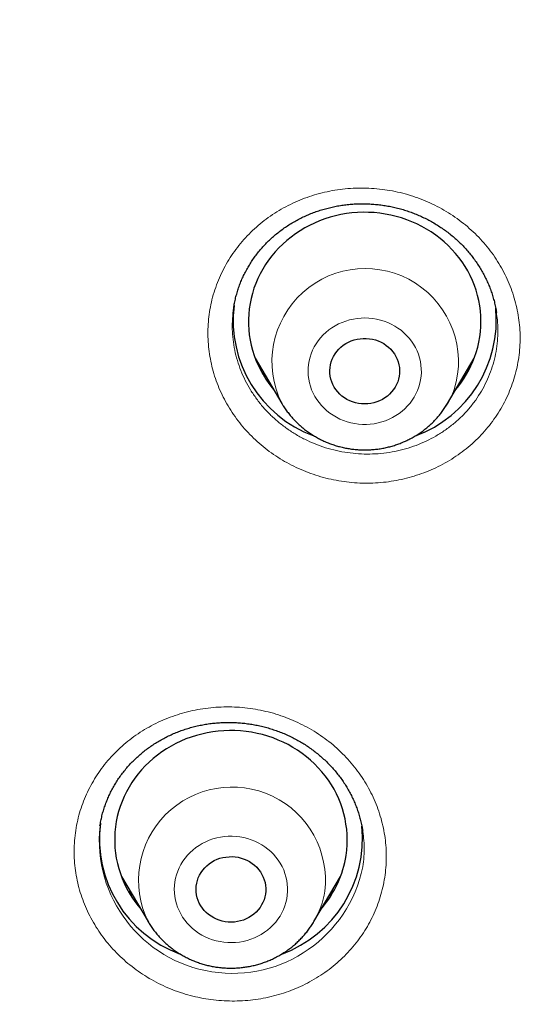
# Model space of a CAD drawing. Header units: millimetres. Extents: x 8 to 436, y 12 to 763.
# Tile 190 of 256: x 191 to 198, y 712 to 725. Entities that reach past the tile are written whole.
import ezdxf

# ---------------------------------------------------------------- set-up
doc = ezdxf.new("R2010")
doc.units = ezdxf.units.MM

msp = doc.modelspace()

# ---------------------------------------------------------------- linework, layer by layer
at = {"color": 7, "linetype": 'Continuous', "lineweight": 30}
for p, q in [((194.204, 720.728), (194.548, 720.145)), ((196.687, 720.145), (197.031, 720.728)), ((192.478, 714.044), (192.822, 713.461)), ((194.962, 713.461), (195.305, 714.044)), ((192.823, 713.459), (192.822, 713.461))]:
    msp.add_line(p, q, dxfattribs=at)
at = {"color": 252, "linetype": 'Continuous', "lineweight": 0}
for p, q in [((196.928, 720.517), (196.878, 720.469)), ((195.203, 713.834), (195.154, 713.787))]:
    msp.add_line(p, q, dxfattribs=at)
at = {"color": 7, "linetype": 'Continuous', "lineweight": 30, "flags": 128}
for points in [[(197.035, 720.739), (197.057, 720.803), (197.075, 720.868), (197.091, 720.934), (197.103, 721.001), (197.111, 721.068), (197.116, 721.136), (197.117, 721.203), (197.116, 721.271), (197.11, 721.338), (197.101, 721.405), (197.089, 721.472), (197.074, 721.538), (197.055, 721.603), (197.032, 721.667), (197.007, 721.731), (196.978, 721.793), (196.946, 721.853), (196.912, 721.912), (196.874, 721.97), (196.833, 722.026), (196.789, 722.079), (196.743, 722.131), (196.694, 722.181), (196.643, 722.228), (196.589, 722.273), (196.534, 722.316), (196.476, 722.356), (196.416, 722.393), (196.354, 722.428), (196.29, 722.459), (196.225, 722.488), (196.159, 722.514), (196.091, 722.537), (196.022, 722.557), (195.953, 722.574), (195.882, 722.587), (195.811, 722.597), (195.739, 722.605), (195.668, 722.608), (195.596, 722.609), (195.524, 722.606), (195.452, 722.601), (195.381, 722.592), (195.31, 722.579), (195.24, 722.564), (195.171, 722.545), (195.103, 722.524), (195.036, 722.499), (194.97, 722.471), (194.906, 722.441), (194.844, 722.407), (194.783, 722.371), (194.724, 722.332), (194.667, 722.29), (194.613, 722.246), (194.56, 722.2), (194.511, 722.151), (194.463, 722.1), (194.419, 722.047), (194.377, 721.992), (194.338, 721.935), (194.302, 721.877), (194.269, 721.817), (194.239, 721.755), (194.212, 721.692), (194.189, 721.629), (194.168, 721.564), (194.151, 721.498), (194.138, 721.432), (194.128, 721.365), (194.121, 721.297), (194.118, 721.23), (194.118, 721.162), (194.122, 721.095), (194.129, 721.027), (194.139, 720.961), (194.153, 720.894), (194.17, 720.829), (194.191, 720.764), (194.215, 720.7), (194.242, 720.637), (194.272, 720.576), (194.306, 720.516), (194.342, 720.458), (194.381, 720.401), (194.423, 720.347), (194.442, 720.324)], [(196.043, 720.422), (196.028, 720.387), (196.01, 720.354), (195.989, 720.322), (195.965, 720.292), (195.939, 720.264), (195.91, 720.238), (195.878, 720.215), (195.845, 720.195), (195.81, 720.178), (195.773, 720.163), (195.735, 720.152), (195.696, 720.144), (195.657, 720.139), (195.617, 720.137), (195.577, 720.139), (195.538, 720.144), (195.499, 720.152), (195.461, 720.164), (195.424, 720.178), (195.389, 720.196), (195.356, 720.216), (195.324, 720.239), (195.295, 720.265), (195.269, 720.293), (195.245, 720.323), (195.224, 720.355), (195.206, 720.388), (195.192, 720.423), (195.181, 720.459), (195.173, 720.495), (195.168, 720.533), (195.168, 720.57), (195.17, 720.607), (195.176, 720.644), (195.186, 720.681), (195.199, 720.716), (195.215, 720.75), (195.235, 720.783), (195.257, 720.814), (195.283, 720.843), (195.31, 720.869), (195.341, 720.894), (195.373, 720.915), (195.408, 720.934), (195.444, 720.95), (195.481, 720.963), (195.519, 720.973), (195.559, 720.979), (195.598, 720.983), (195.638, 720.982), (195.678, 720.979), (195.717, 720.973), (195.755, 720.963), (195.793, 720.95), (195.828, 720.934), (195.863, 720.915), (195.895, 720.893), (195.925, 720.868), (195.953, 720.842), (195.978, 720.813), (196.001, 720.782), (196.02, 720.749), (196.036, 720.715), (196.049, 720.679), (196.059, 720.643), (196.065, 720.606), (196.067, 720.569), (196.066, 720.531), (196.062, 720.494), (196.054, 720.458), (196.043, 720.422)], [(195.377, 714.315), (195.385, 714.382), (195.39, 714.45), (195.392, 714.517), (195.39, 714.585), (195.385, 714.652), (195.376, 714.719), (195.364, 714.786), (195.349, 714.852), (195.33, 714.917), (195.308, 714.981), (195.282, 715.045), (195.254, 715.107), (195.222, 715.167), (195.187, 715.227), (195.149, 715.284), (195.109, 715.34), (195.065, 715.394), (195.019, 715.446), (194.97, 715.495), (194.919, 715.543), (194.865, 715.588), (194.81, 715.631), (194.752, 715.671), (194.692, 715.708), (194.63, 715.743), (194.567, 715.775), (194.502, 715.803), (194.435, 715.829), (194.368, 715.852), (194.299, 715.872), (194.229, 715.889), (194.159, 715.903), (194.088, 715.913), (194.016, 715.92), (193.944, 715.924), (193.872, 715.925), (193.8, 715.923), (193.729, 715.917), (193.657, 715.908), (193.587, 715.896), (193.517, 715.88), (193.447, 715.862), (193.379, 715.84), (193.312, 715.816), (193.247, 715.788), (193.182, 715.757), (193.12, 715.724), (193.059, 715.688), (193, 715.649), (192.943, 715.608), (192.889, 715.564), (192.836, 715.517), (192.787, 715.468), (192.739, 715.418), (192.695, 715.365), (192.653, 715.31), (192.613, 715.253), (192.577, 715.194), (192.544, 715.134), (192.514, 715.073), (192.487, 715.01), (192.464, 714.946), (192.443, 714.882), (192.426, 714.816), (192.413, 714.75), (192.402, 714.683), (192.396, 714.615), (192.392, 714.548), (192.392, 714.48), (192.396, 714.413), (192.403, 714.345), (192.413, 714.279), (192.427, 714.212), (192.444, 714.147), (192.465, 714.082), (192.488, 714.018), (192.515, 713.955), (192.546, 713.894), (192.579, 713.834), (192.615, 713.776), (192.654, 713.719), (192.696, 713.664), (192.716, 713.64)], [(194.337, 713.816), (194.33, 713.779), (194.319, 713.743), (194.305, 713.708), (194.287, 713.675), (194.267, 713.642), (194.244, 713.612), (194.217, 713.584), (194.189, 713.558), (194.158, 713.535), (194.124, 713.514), (194.089, 713.496), (194.053, 713.481), (194.015, 713.469), (193.976, 713.461), (193.937, 713.455), (193.897, 713.453), (193.858, 713.454), (193.818, 713.459), (193.779, 713.467), (193.741, 713.478), (193.704, 713.492), (193.669, 713.509), (193.635, 713.529), (193.603, 713.552), (193.574, 713.577), (193.547, 713.604), (193.523, 713.634), (193.502, 713.666), (193.483, 713.699), (193.468, 713.733), (193.456, 713.769), (193.448, 713.806), (193.443, 713.843), (193.442, 713.88), (193.444, 713.918), (193.45, 713.955), (193.459, 713.991), (193.471, 714.027), (193.487, 714.061), (193.506, 714.094), (193.528, 714.125), (193.553, 714.154), (193.58, 714.181), (193.61, 714.206), (193.643, 714.228), (193.677, 714.247), (193.712, 714.264), (193.75, 714.277), (193.788, 714.287), (193.827, 714.294), (193.867, 714.298), (193.906, 714.299), (193.946, 714.296), (193.985, 714.29), (194.024, 714.28), (194.061, 714.268), (194.098, 714.252), (194.132, 714.234), (194.165, 714.212), (194.195, 714.188), (194.224, 714.162), (194.249, 714.133), (194.272, 714.103), (194.292, 714.07), (194.308, 714.036), (194.322, 714.001), (194.332, 713.965), (194.338, 713.928), (194.342, 713.89), (194.341, 713.853), (194.337, 713.816)]]:
    msp.add_lwpolyline(points, dxfattribs=at)
at = {"color": 252, "linetype": 'Continuous', "lineweight": 0, "flags": 128}
for points in [[(194.927, 720.785), (194.912, 720.739), (194.901, 720.693), (194.893, 720.646), (194.888, 720.599), (194.887, 720.552), (194.889, 720.504), (194.895, 720.457), (194.904, 720.411), (194.917, 720.365), (194.933, 720.32), (194.952, 720.276), (194.975, 720.234), (195, 720.193), (195.029, 720.154), (195.06, 720.117), (195.094, 720.081), (195.13, 720.049), (195.169, 720.018), (195.21, 719.991), (195.253, 719.965), (195.297, 719.943), (195.343, 719.924), (195.391, 719.908), (195.439, 719.894), (195.488, 719.884), (195.538, 719.878), (195.588, 719.874), (195.639, 719.874), (195.689, 719.877), (195.739, 719.883), (195.789, 719.893), (195.837, 719.905), (195.885, 719.921), (195.931, 719.94), (195.976, 719.962), (196.019, 719.987), (196.06, 720.014), (196.099, 720.044), (196.136, 720.076), (196.17, 720.111), (196.202, 720.148), (196.231, 720.187), (196.256, 720.227), (196.279, 720.27), (196.299, 720.313), (196.316, 720.358), (196.329, 720.404), (196.339, 720.45), (196.345, 720.497), (196.348, 720.545), (196.347, 720.592), (196.343, 720.639), (196.336, 720.686), (196.325, 720.732), (196.31, 720.778), (196.293, 720.822), (196.272, 720.865), (196.248, 720.907), (196.221, 720.947), (196.191, 720.985), (196.158, 721.021), (196.123, 721.055), (196.086, 721.087), (196.046, 721.116), (196.004, 721.142), (195.96, 721.166), (195.915, 721.187), (195.868, 721.205), (195.82, 721.219), (195.771, 721.231), (195.722, 721.239), (195.672, 721.245), (195.621, 721.246), (195.571, 721.245), (195.521, 721.24), (195.471, 721.233), (195.422, 721.221), (195.374, 721.207), (195.327, 721.19), (195.281, 721.17), (195.237, 721.146), (195.195, 721.12), (195.155, 721.092), (195.117, 721.06), (195.082, 721.027), (195.049, 720.991), (195.018, 720.953), (194.991, 720.913), (194.967, 720.872), (194.945, 720.829), (194.927, 720.785)], [(193.169, 713.974), (193.163, 713.927), (193.161, 713.879), (193.163, 713.832), (193.168, 713.785), (193.176, 713.738), (193.188, 713.692), (193.203, 713.647), (193.222, 713.603), (193.244, 713.56), (193.268, 713.519), (193.296, 713.479), (193.327, 713.441), (193.36, 713.406), (193.396, 713.372), (193.434, 713.341), (193.474, 713.313), (193.516, 713.287), (193.561, 713.264), (193.606, 713.244), (193.653, 713.227), (193.702, 713.213), (193.751, 713.203), (193.8, 713.195), (193.851, 713.191), (193.901, 713.19), (193.951, 713.192), (194.001, 713.197), (194.051, 713.206), (194.1, 713.218), (194.148, 713.233), (194.194, 713.251), (194.239, 713.272), (194.283, 713.296), (194.325, 713.323), (194.364, 713.352), (194.401, 713.384), (194.436, 713.418), (194.469, 713.455), (194.498, 713.493), (194.525, 713.533), (194.548, 713.575), (194.569, 713.619), (194.586, 713.663), (194.6, 713.709), (194.611, 713.755), (194.618, 713.802), (194.622, 713.849), (194.622, 713.897), (194.619, 713.944), (194.612, 713.991), (194.602, 714.037), (194.588, 714.083), (194.572, 714.127), (194.551, 714.171), (194.528, 714.213), (194.502, 714.253), (194.473, 714.292), (194.441, 714.329), (194.406, 714.363), (194.369, 714.395), (194.33, 714.425), (194.289, 714.452), (194.245, 714.477), (194.201, 714.498), (194.154, 714.517), (194.106, 714.532), (194.058, 714.545), (194.008, 714.554), (193.958, 714.56), (193.908, 714.562), (193.857, 714.562), (193.807, 714.558), (193.757, 714.551), (193.708, 714.54), (193.66, 714.527), (193.613, 714.51), (193.567, 714.491), (193.522, 714.468), (193.48, 714.443), (193.439, 714.415), (193.401, 714.384), (193.365, 714.351), (193.331, 714.316), (193.3, 714.278), (193.272, 714.239), (193.247, 714.198), (193.225, 714.155), (193.206, 714.111), (193.19, 714.066), (193.178, 714.02), (193.169, 713.974)]]:
    msp.add_lwpolyline(points, dxfattribs=at)
at = {"color": 252, "linetype": 'Continuous', "lineweight": 0}
for centre, radius, start, end in [((195.624, 720.681), 1.203, 342.8168, 206.5197), ((195.723, 720.713), 1.119, 327.4405, 339.7491), ((193.905, 713.991), 1.206, 353.4431, 206.1227), ((193.91, 714.51), 1.717, 173.8582, 348.4612), ((194.011, 714.022), 1.104, 329.4233, 351.2167)]:
    msp.add_arc(centre, radius, start, end, dxfattribs=at)
at = {"color": 7, "linetype": 'Continuous', "lineweight": 30}
for centre, radius, start, end in [((195.508, 721.216), 1.588, 173.0203, 249.8034), ((195.726, 721.218), 1.589, 290.1516, 5.6413), ((195.733, 721.221), 1.388, 319.7653, 339.6808), ((193.782, 714.532), 1.587, 172.8516, 249.8353), ((194, 714.534), 1.589, 290.1435, 5.7028), ((194.026, 714.525), 1.367, 319.6214, 351.1447)]:
    msp.add_arc(centre, radius, start, end, dxfattribs=at)
for points, knots in [([(279.178, 720.721), (279.177, 720.73), (279.177, 720.747), (279.175, 720.78), (279.172, 720.818), (279.17, 720.863), (279.167, 720.91), (279.163, 720.972), (279.158, 721.052), (279.153, 721.136), (279.148, 721.212), (279.143, 721.277), (279.139, 721.339), (279.135, 721.395), (279.131, 721.444), (279.128, 721.486), (279.126, 721.52), (279.124, 721.549), (279.122, 721.574), (279.12, 721.598), (279.118, 721.626), (279.115, 721.663), (279.111, 721.712), (279.106, 721.774), (279.098, 721.869), (279.088, 721.995), (279.074, 722.154), (279.058, 722.319), (279.042, 722.492), (279.024, 722.672), (279, 722.903), (278.969, 723.181), (278.931, 723.498), (278.903, 723.727), (278.884, 723.869), (278.876, 723.927), (278.87, 723.977), (278.864, 724.02), (278.859, 724.054), (278.856, 724.081), (278.853, 724.102), (278.85, 724.12), (278.848, 724.141), (278.844, 724.167), (278.839, 724.204), (278.832, 724.252), (278.824, 724.31), (278.815, 724.373), (278.806, 724.437), (278.793, 724.524), (278.776, 724.636), (278.754, 724.782), (278.729, 724.942), (278.701, 725.117), (278.668, 725.321), (278.628, 725.556), (278.582, 725.821), (278.532, 726.097), (278.478, 726.382), (278.432, 726.612), (278.398, 726.785), (278.375, 726.896), (278.352, 727.01), (278.328, 727.122), (278.305, 727.229), (278.284, 727.326), (278.265, 727.413), (278.249, 727.489), (278.234, 727.556), (278.221, 727.615), (278.21, 727.662), (278.202, 727.698), (278.196, 727.726), (278.191, 727.748), (278.187, 727.765), (278.184, 727.78), (278.18, 727.794), (278.176, 727.814), (278.17, 727.84), (278.162, 727.873), (278.154, 727.91), (278.141, 727.964), (278.124, 728.037), (278.102, 728.131), (278.077, 728.237), (278.048, 728.355), (278.016, 728.489), (277.979, 728.639), (277.938, 728.8), (277.897, 728.96), (277.856, 729.116), (277.816, 729.27), (277.776, 729.42), (277.736, 729.567), (277.686, 729.746), (277.627, 729.956), (277.559, 730.193), (277.493, 730.42), (277.428, 730.637), (277.365, 730.843), (277.304, 731.039), (277.246, 731.224), (277.189, 731.401), (277.134, 731.571), (277.081, 731.733), (277.04, 731.855), (277.011, 731.941), (276.993, 731.995), (276.975, 732.047), (276.959, 732.096), (276.944, 732.14), (276.931, 732.177), (276.921, 732.207), (276.912, 732.232), (276.903, 732.257), (276.893, 732.288), (276.88, 732.325), (276.863, 732.373), (276.843, 732.431), (276.82, 732.495), (276.797, 732.562), (276.761, 732.662), (276.712, 732.798), (276.648, 732.973), (276.58, 733.158), (276.508, 733.352), (276.431, 733.555), (276.349, 733.767), (276.262, 733.99), (276.169, 734.223), (276.07, 734.466), (275.965, 734.721), (275.854, 734.985), (275.736, 735.261), (275.611, 735.547), (275.501, 735.792), (275.409, 735.996), (275.337, 736.152), (275.267, 736.305), (275.199, 736.449), (275.136, 736.583), (275.079, 736.703), (275.028, 736.809), (274.983, 736.901), (274.947, 736.976), (274.919, 737.034), (274.898, 737.077), (274.879, 737.115), (274.864, 737.147), (274.852, 737.17), (274.844, 737.187), (274.837, 737.2), (274.831, 737.213), (274.821, 737.232), (274.808, 737.258), (274.791, 737.293), (274.77, 737.335), (274.745, 737.385), (274.716, 737.444), (274.682, 737.511), (274.645, 737.584), (274.558, 737.756), (274.421, 738.022), (274.252, 738.344), (274.098, 738.63), (273.962, 738.88), (273.825, 739.128), (273.686, 739.375), (273.531, 739.647), (273.357, 739.946), (273.163, 740.274), (272.959, 740.612), (272.755, 740.943), (272.551, 741.268), (272.39, 741.519), (272.267, 741.709), (272.186, 741.832), (272.108, 741.95), (272.033, 742.064), (271.96, 742.173), (271.891, 742.276), (271.827, 742.37), (271.769, 742.457), (271.716, 742.534), (271.669, 742.603), (271.628, 742.662), (271.594, 742.712), (271.564, 742.755), (271.54, 742.789), (271.521, 742.816), (271.504, 742.842), (271.483, 742.871), (271.457, 742.908), (271.425, 742.954), (271.388, 743.007), (271.345, 743.068), (271.297, 743.137), (271.243, 743.213), (271.182, 743.298), (271.116, 743.391), (271.043, 743.492), (270.965, 743.6), (270.883, 743.711), (270.719, 743.935), (270.482, 744.253), (270.167, 744.664), (269.85, 745.07), (269.517, 745.485), (269.168, 745.91), (268.861, 746.275), (268.6, 746.578), (268.392, 746.818), (268.188, 747.049), (267.988, 747.271), (267.794, 747.485), (267.606, 747.691), (267.422, 747.888), (267.279, 748.04), (267.174, 748.151), (267.107, 748.221), (267.04, 748.291), (266.976, 748.358), (266.916, 748.42), (266.861, 748.476), (266.815, 748.525), (266.775, 748.565), (266.743, 748.598), (266.719, 748.623), (266.7, 748.642), (266.684, 748.659), (266.666, 748.677), (266.638, 748.705), (266.598, 748.746), (266.546, 748.798), (266.484, 748.861), (266.413, 748.933), (266.331, 749.015), (266.24, 749.105), (266.14, 749.204), (266.037, 749.305), (265.932, 749.407), (265.827, 749.509), (265.716, 749.617), (265.597, 749.73), (265.472, 749.849), (265.284, 750.027), (265.034, 750.259), (264.707, 750.557), (264.366, 750.863), (264.01, 751.175), (263.657, 751.478), (263.307, 751.772), (262.961, 752.057), (262.619, 752.334), (262.282, 752.602), (261.971, 752.844), (261.686, 753.062), (261.427, 753.258), (261.169, 753.45), (260.913, 753.638), (260.658, 753.822), (260.406, 754.002), (260.155, 754.179), (259.949, 754.321), (259.791, 754.43), (259.683, 754.504), (259.584, 754.571), (259.494, 754.632), (259.426, 754.678), (259.378, 754.71), (259.347, 754.73), (259.318, 754.75), (259.292, 754.767), (259.271, 754.781), (259.256, 754.791), (259.247, 754.797), (259.24, 754.802), (259.227, 754.81), (259.206, 754.824), (259.175, 754.845), (259.134, 754.872), (259.085, 754.904), (259.028, 754.942), (258.962, 754.985), (258.888, 755.034), (258.805, 755.088), (258.714, 755.147), (258.614, 755.211), (258.507, 755.28), (258.395, 755.351), (258.282, 755.423), (258.133, 755.516), (257.948, 755.632), (257.724, 755.769), (257.475, 755.921), (257.199, 756.086), (256.894, 756.266), (256.58, 756.448), (256.254, 756.634), (255.918, 756.821), (255.572, 757.011), (255.225, 757.198), (254.878, 757.381), (254.532, 757.56), (254.177, 757.74), (253.812, 757.921), (253.438, 758.103), (253.073, 758.276), (252.718, 758.441), (252.376, 758.597), (252.032, 758.75), (251.692, 758.899), (251.358, 759.042), (251.031, 759.179), (250.699, 759.315), (250.363, 759.45), (250.025, 759.583), (249.694, 759.711), (249.371, 759.832), (249.041, 759.954), (248.705, 760.075), (248.363, 760.195), (248.032, 760.308), (247.713, 760.416), (247.407, 760.516), (247.114, 760.61), (246.834, 760.698), (246.565, 760.781), (246.324, 760.854), (246.109, 760.917), (245.919, 760.973), (245.735, 761.026), (245.553, 761.077), (245.35, 761.134), (245.121, 761.197), (244.864, 761.266), (244.585, 761.34), (244.283, 761.417), (243.958, 761.499), (243.621, 761.58), (243.271, 761.663), (242.91, 761.745), (242.544, 761.825), (242.173, 761.903), (241.799, 761.98), (241.415, 762.055), (241.019, 762.129), (240.625, 762.2), (240.234, 762.266), (239.846, 762.33), (239.451, 762.391), (239.053, 762.449), (238.655, 762.504), (238.258, 762.556), (237.751, 762.618), (237.135, 762.686), (236.411, 762.756), (235.672, 762.816), (234.919, 762.866), (234.152, 762.905), (233.388, 762.933), (232.628, 762.948), (231.933, 762.951), (231.302, 762.946), (230.736, 762.935), (230.171, 762.917), (229.61, 762.894), (229.054, 762.864), (228.516, 762.829), (227.997, 762.79), (227.498, 762.747), (227.007, 762.7), (226.526, 762.649), (226.035, 762.592), (225.536, 762.53), (225.031, 762.461), (224.536, 762.389), (224.052, 762.314), (223.579, 762.235), (223.118, 762.154), (222.668, 762.071), (222.208, 761.981), (221.735, 761.885), (221.243, 761.779), (220.749, 761.668), (220.252, 761.55), (219.752, 761.427), (219.249, 761.297), (218.782, 761.171), (218.352, 761.051), (217.959, 760.938), (217.564, 760.82), (217.193, 760.707), (216.845, 760.597), (216.517, 760.491), (216.182, 760.381), (215.833, 760.263), (215.471, 760.137), (215.094, 760.003), (214.709, 759.862), (214.316, 759.715), (213.916, 759.56), (213.508, 759.399), (213.104, 759.235), (212.704, 759.068), (212.309, 758.899), (211.906, 758.723), (211.495, 758.539), (211.077, 758.346), (210.651, 758.146), (210.219, 757.936), (209.78, 757.719), (209.335, 757.492), (208.883, 757.256), (208.425, 757.01), (208.049, 756.803), (207.757, 756.64), (207.55, 756.522), (207.342, 756.403), (207.136, 756.283), (206.935, 756.165), (206.745, 756.053), (206.568, 755.946), (206.402, 755.846), (206.244, 755.75), (206.094, 755.657), (205.945, 755.565), (205.798, 755.473), (205.654, 755.382), (205.519, 755.296), (205.395, 755.217), (205.281, 755.144), (205.178, 755.077), (205.085, 755.016), (205.002, 754.962), (204.932, 754.916), (204.874, 754.878), (204.827, 754.846), (204.784, 754.818), (204.744, 754.791), (204.705, 754.765), (204.665, 754.739), (204.62, 754.708), (204.567, 754.673), (204.507, 754.633), (204.435, 754.584), (204.348, 754.525), (204.247, 754.456), (204.136, 754.38), (204.017, 754.298), (203.889, 754.209), (203.753, 754.114), (203.61, 754.013), (203.457, 753.904), (203.296, 753.788), (203.125, 753.665), (202.95, 753.537), (202.775, 753.408), (202.604, 753.28), (202.436, 753.154), (202.271, 753.029), (202.068, 752.874), (201.831, 752.69), (201.561, 752.478), (201.302, 752.27), (201.052, 752.068), (200.814, 751.872), (200.586, 751.682), (200.369, 751.499), (200.162, 751.322), (199.962, 751.149), (199.769, 750.981), (199.584, 750.818), (199.409, 750.661), (199.241, 750.509), (199.079, 750.362), (198.922, 750.218), (198.75, 750.058), (198.564, 749.883), (198.365, 749.694), (198.175, 749.512), (197.994, 749.336), (197.853, 749.197), (197.747, 749.092), (197.676, 749.022), (197.607, 748.952), (197.54, 748.885), (197.481, 748.826), (197.432, 748.776), (197.393, 748.737), (197.359, 748.702), (197.33, 748.672), (197.305, 748.647), (197.283, 748.624), (197.259, 748.6), (197.231, 748.572), (197.197, 748.537), (197.158, 748.496), (197.113, 748.45), (197.062, 748.397), (196.999, 748.332), (196.924, 748.254), (196.836, 748.162), (196.739, 748.06), (196.634, 747.948), (196.5, 747.804), (196.341, 747.633), (196.162, 747.437), (195.986, 747.242), (195.813, 747.05), (195.644, 746.859), (195.451, 746.638), (195.235, 746.387), (194.998, 746.108), (194.769, 745.834), (194.548, 745.565), (194.336, 745.303), (194.133, 745.048), (193.939, 744.8), (193.751, 744.557), (193.59, 744.346), (193.454, 744.166), (193.344, 744.019), (193.24, 743.879), (193.143, 743.747), (193.053, 743.624), (192.971, 743.511), (192.897, 743.409), (192.831, 743.316), (192.77, 743.231), (192.715, 743.153), (192.664, 743.081), (192.617, 743.014), (192.575, 742.954), (192.54, 742.904), (192.515, 742.868), (192.497, 742.843), (192.483, 742.823), (192.467, 742.799), (192.445, 742.768), (192.417, 742.728), (192.386, 742.682), (192.351, 742.632), (192.314, 742.577), (192.273, 742.518), (192.232, 742.458), (192.19, 742.396), (192.149, 742.335), (192.043, 742.179), (191.864, 741.909), (191.611, 741.521), (191.402, 741.192), (191.243, 740.939), (191.134, 740.763), (191.021, 740.579), (190.904, 740.384), (190.781, 740.18), (190.654, 739.965), (190.523, 739.74), (190.389, 739.507), (190.261, 739.282), (190.141, 739.067), (190.029, 738.863), (189.915, 738.653), (189.799, 738.438), (189.698, 738.248), (189.615, 738.089), (189.551, 737.967), (189.492, 737.853), (189.438, 737.749), (189.39, 737.653), (189.346, 737.567), (189.308, 737.491), (189.275, 737.425), (189.247, 737.37), (189.225, 737.325), (189.206, 737.288), (189.191, 737.257), (189.178, 737.231), (189.165, 737.204), (189.149, 737.172), (189.129, 737.132), (189.105, 737.082), (189.076, 737.024), (189.043, 736.956), (189.009, 736.886), (188.974, 736.814), (188.94, 736.742), (188.905, 736.668), (188.869, 736.594), (188.795, 736.436), (188.684, 736.198), (188.553, 735.911), (188.44, 735.661), (188.345, 735.444), (188.249, 735.226), (188.152, 735), (188.052, 734.761), (187.948, 734.511), (187.841, 734.248), (187.731, 733.973), (187.619, 733.685), (187.53, 733.451), (187.463, 733.274), (187.421, 733.162), (187.381, 733.052), (187.343, 732.948), (187.307, 732.852), (187.273, 732.757), (187.24, 732.666), (187.209, 732.578), (187.182, 732.5), (187.158, 732.433), (187.138, 732.377), (187.122, 732.331), (187.109, 732.293), (187.099, 732.263), (187.09, 732.237), (187.081, 732.212), (187.071, 732.181), (187.057, 732.14), (187.039, 732.089), (187.018, 732.028), (186.994, 731.956), (186.968, 731.88), (186.941, 731.799), (186.914, 731.716), (186.884, 731.626), (186.852, 731.529), (186.819, 731.425), (186.769, 731.271), (186.705, 731.07), (186.62, 730.796), (186.531, 730.5), (186.437, 730.182), (186.349, 729.874), (186.266, 729.573), (186.187, 729.28), (186.106, 728.974), (186.025, 728.653), (185.962, 728.4), (185.922, 728.231), (185.902, 728.147), (185.883, 728.067), (185.866, 727.994), (185.851, 727.932), (185.84, 727.881), (185.831, 727.841), (185.824, 727.811), (185.817, 727.784), (185.811, 727.758), (185.805, 727.729), (185.798, 727.697), (185.788, 727.653), (185.775, 727.594), (185.758, 727.519), (185.738, 727.43), (185.715, 727.323), (185.689, 727.2), (185.66, 727.064), (185.629, 726.918), (185.597, 726.759), (185.563, 726.59), (185.529, 726.414), (185.494, 726.233), (185.459, 726.048), (185.424, 725.853), (185.388, 725.648), (185.351, 725.433), (185.314, 725.213), (185.278, 724.987), (185.249, 724.804), (185.228, 724.665), (185.215, 724.576), (185.202, 724.492), (185.191, 724.412), (185.18, 724.336), (185.17, 724.265), (185.162, 724.206), (185.155, 724.158), (185.15, 724.119), (185.145, 724.086), (185.14, 724.05), (185.134, 724.004), (185.126, 723.943), (185.116, 723.869), (185.105, 723.784), (185.092, 723.687), (185.079, 723.578), (185.065, 723.463), (185.047, 723.32), (185.028, 723.152), (185.003, 722.928), (184.976, 722.67), (184.947, 722.378), (184.926, 722.148), (184.912, 721.988), (184.905, 721.903), (184.898, 721.829), (184.893, 721.765), (184.889, 721.712), (184.886, 721.67), (184.883, 721.641), (184.882, 721.623), (184.881, 721.61), (184.88, 721.594), (184.878, 721.571), (184.876, 721.541), (184.873, 721.503), (184.868, 721.432), (184.86, 721.327), (184.852, 721.212), (184.846, 721.114), (184.841, 721.037), (184.836, 720.963), (184.832, 720.893), (184.828, 720.83), (184.825, 720.773), (184.823, 720.738), (184.822, 720.721)], [0, 0, 0, 0, 0.000191, 0.000381, 0.000677, 0.000995, 0.001342, 0.001718, 0.00237, 0.003096, 0.003563, 0.004054, 0.004515, 0.004925, 0.005284, 0.005591, 0.005847, 0.006052, 0.006215, 0.006394, 0.006595, 0.00682, 0.00722, 0.007678, 0.008192, 0.009307, 0.010475, 0.011696, 0.012969, 0.014295, 0.015667, 0.018103, 0.020449, 0.022705, 0.023183, 0.023611, 0.023983, 0.024298, 0.024557, 0.02476, 0.024899, 0.02501, 0.025162, 0.02536, 0.025604, 0.025981, 0.026429, 0.026899, 0.027378, 0.027866, 0.02885, 0.029868, 0.031124, 0.032428, 0.033781, 0.035692, 0.037679, 0.03974, 0.041876, 0.044087, 0.044917, 0.045756, 0.046606, 0.047465, 0.048283, 0.049028, 0.049664, 0.050235, 0.050742, 0.051184, 0.051562, 0.051804, 0.05201, 0.052178, 0.05231, 0.052405, 0.052498, 0.052644, 0.052845, 0.053099, 0.053382, 0.053694, 0.054319, 0.055032, 0.055832, 0.056721, 0.057698, 0.058892, 0.060132, 0.061348, 0.06254, 0.063707, 0.06485, 0.065968, 0.067063, 0.068956, 0.070772, 0.07251, 0.074171, 0.075755, 0.077259, 0.078684, 0.080027, 0.081368, 0.082617, 0.083775, 0.084205, 0.084621, 0.085022, 0.085409, 0.08576, 0.086051, 0.086281, 0.086451, 0.086631, 0.086868, 0.087161, 0.087511, 0.087991, 0.088496, 0.089015, 0.089548, 0.090839, 0.092205, 0.093647, 0.095164, 0.096757, 0.098425, 0.100175, 0.102013, 0.10394, 0.105956, 0.108061, 0.110255, 0.112538, 0.114909, 0.116161, 0.117436, 0.118684, 0.119851, 0.120936, 0.121939, 0.122755, 0.123508, 0.124198, 0.124575, 0.12493, 0.125247, 0.125503, 0.125692, 0.125825, 0.12591, 0.126014, 0.126149, 0.126375, 0.126654, 0.126989, 0.127407, 0.127888, 0.128432, 0.129038, 0.129696, 0.132651, 0.135588, 0.137673, 0.13975, 0.141817, 0.143875, 0.145964, 0.148655, 0.151434, 0.154301, 0.157256, 0.159929, 0.162671, 0.163766, 0.164856, 0.165886, 0.166854, 0.167829, 0.168731, 0.16956, 0.170317, 0.171, 0.17161, 0.172119, 0.172562, 0.172941, 0.173248, 0.173473, 0.173662, 0.173921, 0.174252, 0.174655, 0.175131, 0.17567, 0.176278, 0.176956, 0.177704, 0.178537, 0.179443, 0.180421, 0.181434, 0.182449, 0.186456, 0.190059, 0.193687, 0.197633, 0.201607, 0.20561, 0.207968, 0.210263, 0.212486, 0.214638, 0.216719, 0.218728, 0.220667, 0.222534, 0.223248, 0.223952, 0.224644, 0.225325, 0.225959, 0.226518, 0.227003, 0.227413, 0.227734, 0.227988, 0.228175, 0.228311, 0.228488, 0.228721, 0.229176, 0.229709, 0.230321, 0.231064, 0.231897, 0.23282, 0.233834, 0.234938, 0.235926, 0.236978, 0.238092, 0.239269, 0.240508, 0.241803, 0.244849, 0.247848, 0.251304, 0.254697, 0.258026, 0.261293, 0.264498, 0.267639, 0.270717, 0.273737, 0.276079, 0.278395, 0.280684, 0.282947, 0.285184, 0.287394, 0.289578, 0.291731, 0.292742, 0.293673, 0.294524, 0.295295, 0.295987, 0.296265, 0.296529, 0.296777, 0.297009, 0.297198, 0.297323, 0.297388, 0.297439, 0.297503, 0.297703, 0.297975, 0.298319, 0.298734, 0.299221, 0.299781, 0.300411, 0.301114, 0.301889, 0.302735, 0.30365, 0.304592, 0.305548, 0.306518, 0.308333, 0.310196, 0.312105, 0.314538, 0.317044, 0.319622, 0.322273, 0.324996, 0.327793, 0.330661, 0.333355, 0.336109, 0.338925, 0.341801, 0.344739, 0.347737, 0.350356, 0.353019, 0.355689, 0.358305, 0.360864, 0.363367, 0.365814, 0.368441, 0.371, 0.373491, 0.375915, 0.378271, 0.380907, 0.383452, 0.385907, 0.388272, 0.390547, 0.392693, 0.394752, 0.396724, 0.398609, 0.400054, 0.401443, 0.402777, 0.404078, 0.405411, 0.407213, 0.409078, 0.411006, 0.413274, 0.415623, 0.418054, 0.420567, 0.423161, 0.425837, 0.428435, 0.431105, 0.433848, 0.436663, 0.439551, 0.44224, 0.444988, 0.447794, 0.450609, 0.453417, 0.456219, 0.459013, 0.464116, 0.469195, 0.47425, 0.479638, 0.484999, 0.490332, 0.495638, 0.500915, 0.504886, 0.508841, 0.51278, 0.516704, 0.520603, 0.52444, 0.527998, 0.531497, 0.534937, 0.538319, 0.541643, 0.545283, 0.54885, 0.552344, 0.555766, 0.559114, 0.562389, 0.565592, 0.568721, 0.572219, 0.575729, 0.579271, 0.582845, 0.586452, 0.590091, 0.593762, 0.596611, 0.599479, 0.602366, 0.60528, 0.607631, 0.610045, 0.612522, 0.615062, 0.617802, 0.620612, 0.623492, 0.626441, 0.629461, 0.63255, 0.635709, 0.63867, 0.641702, 0.644806, 0.647981, 0.651228, 0.654547, 0.657937, 0.661399, 0.664933, 0.668539, 0.672216, 0.675965, 0.677637, 0.679323, 0.681023, 0.682733, 0.684393, 0.685983, 0.687418, 0.688792, 0.690104, 0.691354, 0.692542, 0.693837, 0.69505, 0.69618, 0.697228, 0.698193, 0.699061, 0.699849, 0.700558, 0.701188, 0.701634, 0.702031, 0.702395, 0.702734, 0.70306, 0.703378, 0.703765, 0.704221, 0.704735, 0.7053, 0.706091, 0.706963, 0.707915, 0.708949, 0.710063, 0.711236, 0.712488, 0.713817, 0.715224, 0.716741, 0.71831, 0.719859, 0.721384, 0.722884, 0.72436, 0.725812, 0.728339, 0.730788, 0.733161, 0.735456, 0.737675, 0.739779, 0.741808, 0.743763, 0.745644, 0.747486, 0.749251, 0.750939, 0.752551, 0.754116, 0.755642, 0.757128, 0.759176, 0.761145, 0.763034, 0.764845, 0.766577, 0.767315, 0.768037, 0.768743, 0.769434, 0.770083, 0.770535, 0.770935, 0.771285, 0.771583, 0.771839, 0.772043, 0.772273, 0.772561, 0.772909, 0.773317, 0.773785, 0.774313, 0.774901, 0.775725, 0.776643, 0.777657, 0.778765, 0.779967, 0.781894, 0.783814, 0.785706, 0.787571, 0.789408, 0.791217, 0.793926, 0.796571, 0.79915, 0.801666, 0.804116, 0.806459, 0.80874, 0.810958, 0.813114, 0.814516, 0.815854, 0.817115, 0.818299, 0.819404, 0.820432, 0.821329, 0.822158, 0.822917, 0.823607, 0.824228, 0.824849, 0.82538, 0.825823, 0.826177, 0.826339, 0.826495, 0.826696, 0.826973, 0.827326, 0.827754, 0.82818, 0.828663, 0.829192, 0.829729, 0.830267, 0.830807, 0.83135, 0.834367, 0.837866, 0.841441, 0.842878, 0.844381, 0.845955, 0.847599, 0.849345, 0.851164, 0.853056, 0.855021, 0.857059, 0.858711, 0.860408, 0.86215, 0.863938, 0.865764, 0.866852, 0.867862, 0.868797, 0.869654, 0.870435, 0.871139, 0.871767, 0.872318, 0.872747, 0.873114, 0.87342, 0.873663, 0.873853, 0.874064, 0.874317, 0.874646, 0.875049, 0.875525, 0.876075, 0.876699, 0.87724, 0.877827, 0.878434, 0.879038, 0.879637, 0.88226, 0.884799, 0.886562, 0.888282, 0.889995, 0.891796, 0.893689, 0.895676, 0.897756, 0.899929, 0.902195, 0.904553, 0.905442, 0.90634, 0.907203, 0.908012, 0.908767, 0.909468, 0.910225, 0.910907, 0.911513, 0.912045, 0.912469, 0.91283, 0.913126, 0.913358, 0.91353, 0.913714, 0.91394, 0.914259, 0.914657, 0.915134, 0.915689, 0.916323, 0.916911, 0.917554, 0.918251, 0.919003, 0.91981, 0.92064, 0.922571, 0.924464, 0.926964, 0.929394, 0.931755, 0.934046, 0.93627, 0.938449, 0.941038, 0.943564, 0.944215, 0.944862, 0.945483, 0.946029, 0.946501, 0.946898, 0.947178, 0.947402, 0.947587, 0.947786, 0.948004, 0.948241, 0.948495, 0.949004, 0.949568, 0.950188, 0.951034, 0.951966, 0.952982, 0.954085, 0.955272, 0.956545, 0.957902, 0.95922, 0.960609, 0.962069, 0.963599, 0.9652, 0.966873, 0.968535, 0.970262, 0.970958, 0.971637, 0.972259, 0.972822, 0.973432, 0.973955, 0.974392, 0.974743, 0.975029, 0.975262, 0.975473, 0.975837, 0.97629, 0.976833, 0.977464, 0.978186, 0.978996, 0.979869, 0.980753, 0.982163, 0.983598, 0.985707, 0.987868, 0.990081, 0.990785, 0.991411, 0.991958, 0.992426, 0.992816, 0.993126, 0.993358, 0.993453, 0.993528, 0.99364, 0.993808, 0.994032, 0.994312, 0.99464, 0.995599, 0.996627, 0.997179, 0.997748, 0.998306, 0.998808, 0.999257, 0.999653, 1, 1, 1, 1]), ([(193.927, 721.377), (193.931, 721.397), (193.938, 721.44), (193.952, 721.505), (193.97, 721.571), (193.991, 721.636), (194.014, 721.7), (194.041, 721.763), (194.07, 721.824), (194.103, 721.885), (194.138, 721.944), (194.176, 722.002), (194.216, 722.058), (194.259, 722.112), (194.304, 722.165), (194.352, 722.216), (194.402, 722.264), (194.454, 722.311), (194.509, 722.355), (194.565, 722.397), (194.623, 722.437), (194.683, 722.474), (194.745, 722.509), (194.808, 722.542), (194.873, 722.572), (194.939, 722.599), (195.007, 722.624), (195.075, 722.646), (195.144, 722.665), (195.214, 722.681), (195.285, 722.695), (195.357, 722.705), (195.429, 722.713), (195.501, 722.718), (195.574, 722.72), (195.646, 722.719), (195.719, 722.715), (195.791, 722.709), (195.864, 722.699), (195.936, 722.687), (196.007, 722.672), (196.078, 722.654), (196.147, 722.633), (196.215, 722.61), (196.283, 722.584), (196.349, 722.555), (196.414, 722.524), (196.478, 722.49), (196.54, 722.453), (196.601, 722.414), (196.66, 722.373), (196.717, 722.33), (196.771, 722.285), (196.824, 722.238), (196.874, 722.188), (196.923, 722.136), (196.969, 722.083), (197.013, 722.027), (197.054, 721.97), (197.093, 721.912), (197.129, 721.852), (197.162, 721.791), (197.192, 721.73), (197.22, 721.666), (197.245, 721.602), (197.267, 721.536), (197.286, 721.47), (197.302, 721.403), (197.312, 721.351), (197.316, 721.322), (197.317, 721.315)], [0, 0, 0, 0, 0.013581, 0.02863, 0.043676, 0.058714, 0.073732, 0.088706, 0.103683, 0.11867, 0.133662, 0.148654, 0.163639, 0.178614, 0.193574, 0.208519, 0.223413, 0.238327, 0.25322, 0.2681, 0.282972, 0.297844, 0.312721, 0.32761, 0.342516, 0.357375, 0.372186, 0.386986, 0.40178, 0.416573, 0.431369, 0.446173, 0.460987, 0.475814, 0.49062, 0.505337, 0.520094, 0.534906, 0.549754, 0.564617, 0.57947, 0.594288, 0.609051, 0.623739, 0.638401, 0.653142, 0.667977, 0.682874, 0.697799, 0.712717, 0.727586, 0.742373, 0.757051, 0.771702, 0.786477, 0.801353, 0.816299, 0.831284, 0.846275, 0.861228, 0.876114, 0.890903, 0.905632, 0.920513, 0.935456, 0.950452, 0.965483, 0.98053, 0.995569, 1, 1, 1, 1]), ([(194.347, 720.485), (194.345, 720.487), (194.328, 720.503), (194.312, 720.519), (194.297, 720.534)], [0, 0, 0, 0, 0.098635, 1, 1, 1, 1]), ([(196.928, 720.517), (196.925, 720.513), (196.908, 720.496), (196.891, 720.479), (196.877, 720.466)], [0, 0, 0, 0, 0.207043, 1, 1, 1, 1]), ([(194.549, 720.144), (194.555, 720.133), (194.571, 720.105), (194.601, 720.062), (194.637, 720.013), (194.676, 719.966), (194.717, 719.922), (194.76, 719.879), (194.806, 719.839), (194.853, 719.8), (194.903, 719.764), (194.955, 719.731), (195.008, 719.7), (195.062, 719.672), (195.119, 719.646), (195.176, 719.623), (195.235, 719.603), (195.294, 719.586), (195.355, 719.572), (195.416, 719.56), (195.477, 719.552), (195.539, 719.547), (195.602, 719.544), (195.664, 719.545), (195.726, 719.549), (195.788, 719.556), (195.85, 719.565), (195.911, 719.578), (195.971, 719.594), (196.03, 719.613), (196.088, 719.634), (196.145, 719.659), (196.201, 719.686), (196.255, 719.716), (196.308, 719.748), (196.359, 719.783), (196.407, 719.821), (196.454, 719.86), (196.499, 719.902), (196.541, 719.946), (196.581, 719.992), (196.619, 720.04), (196.653, 720.09), (196.676, 720.125), (196.686, 720.143), (196.687, 720.144)], [0, 0, 0, 0, 0.014751, 0.03848, 0.062233, 0.086011, 0.109816, 0.133648, 0.157507, 0.181393, 0.205306, 0.229245, 0.25321, 0.277199, 0.301211, 0.325245, 0.349299, 0.373372, 0.397462, 0.421566, 0.445684, 0.469812, 0.49395, 0.518095, 0.542245, 0.566397, 0.590549, 0.614699, 0.638844, 0.662983, 0.687113, 0.711232, 0.735338, 0.759428, 0.7835, 0.807553, 0.831585, 0.855593, 0.879576, 0.903533, 0.927463, 0.951364, 0.975238, 0.999082, 1, 1, 1, 1]), ([(192.202, 714.694), (192.204, 714.704), (192.208, 714.738), (192.22, 714.793), (192.236, 714.858), (192.256, 714.923), (192.278, 714.988), (192.304, 715.051), (192.332, 715.113), (192.363, 715.174), (192.397, 715.234), (192.433, 715.292), (192.473, 715.348), (192.514, 715.403), (192.559, 715.456), (192.605, 715.507), (192.654, 715.557), (192.706, 715.604), (192.759, 715.649), (192.815, 715.692), (192.872, 715.733), (192.932, 715.771), (192.993, 715.807), (193.055, 715.84), (193.119, 715.871), (193.184, 715.899), (193.251, 715.925), (193.319, 715.948), (193.388, 715.968), (193.458, 715.985), (193.529, 716), (193.6, 716.012), (193.671, 716.021), (193.744, 716.027), (193.816, 716.03), (193.889, 716.03), (193.962, 716.028), (194.035, 716.023), (194.107, 716.014), (194.179, 716.003), (194.249, 715.989), (194.32, 715.973), (194.39, 715.953), (194.459, 715.931), (194.528, 715.906), (194.595, 715.878), (194.661, 715.848), (194.725, 715.815), (194.788, 715.781), (194.848, 715.743), (194.908, 715.704), (194.965, 715.661), (195.021, 715.617), (195.075, 715.57), (195.127, 715.521), (195.177, 715.47), (195.224, 715.418), (195.269, 715.364), (195.311, 715.309), (195.35, 715.252), (195.387, 715.193), (195.422, 715.132), (195.454, 715.07), (195.483, 715.007), (195.509, 714.943), (195.532, 714.879), (195.552, 714.813), (195.57, 714.747), (195.583, 714.686), (195.589, 714.646), (195.592, 714.629)], [0, 0, 0, 0, 0.007285, 0.022276, 0.037275, 0.05229, 0.067314, 0.082343, 0.097369, 0.112386, 0.127391, 0.142383, 0.157325, 0.172285, 0.187225, 0.202151, 0.217068, 0.231983, 0.246902, 0.261831, 0.276773, 0.29166, 0.306501, 0.321327, 0.336145, 0.35096, 0.365774, 0.380593, 0.39542, 0.410258, 0.425068, 0.439788, 0.454547, 0.469358, 0.484203, 0.499059, 0.513903, 0.528709, 0.543457, 0.558132, 0.572784, 0.587505, 0.602316, 0.617187, 0.632084, 0.646969, 0.661803, 0.676553, 0.691191, 0.705814, 0.720546, 0.735376, 0.750274, 0.765207, 0.780143, 0.795039, 0.809863, 0.824588, 0.839253, 0.854084, 0.868968, 0.883904, 0.898875, 0.913861, 0.928841, 0.943793, 0.958703, 0.973585, 0.988539, 1, 1, 1, 1]), ([(192.62, 713.804), (192.62, 713.804), (192.602, 713.819), (192.586, 713.836), (192.571, 713.852)], [0, 0, 0, 0, 0.020529, 1, 1, 1, 1]), ([(195.203, 713.834), (195.2, 713.831), (195.184, 713.814), (195.166, 713.797), (195.152, 713.784)], [0, 0, 0, 0, 0.182628, 1, 1, 1, 1]), ([(192.824, 713.459), (192.828, 713.451), (192.843, 713.425), (192.871, 713.384), (192.907, 713.335), (192.945, 713.288), (192.986, 713.243), (193.029, 713.2), (193.074, 713.16), (193.122, 713.121), (193.171, 713.085), (193.222, 713.051), (193.275, 713.02), (193.33, 712.991), (193.386, 712.965), (193.443, 712.942), (193.501, 712.921), (193.561, 712.904), (193.621, 712.889), (193.682, 712.877), (193.744, 712.869), (193.806, 712.863), (193.868, 712.86), (193.93, 712.861), (193.993, 712.864), (194.055, 712.871), (194.116, 712.88), (194.177, 712.892), (194.237, 712.908), (194.297, 712.926), (194.355, 712.947), (194.412, 712.971), (194.468, 712.998), (194.523, 713.028), (194.575, 713.06), (194.626, 713.094), (194.676, 713.132), (194.723, 713.171), (194.768, 713.213), (194.81, 713.256), (194.85, 713.302), (194.888, 713.35), (194.923, 713.399), (194.948, 713.437), (194.96, 713.457), (194.961, 713.461)], [0, 0, 0, 0, 0.011113, 0.034839, 0.058589, 0.082364, 0.106166, 0.129994, 0.15385, 0.177732, 0.201642, 0.225578, 0.24954, 0.273526, 0.297535, 0.321566, 0.345618, 0.369689, 0.393776, 0.417879, 0.441995, 0.466122, 0.490259, 0.514403, 0.538553, 0.562705, 0.586857, 0.611007, 0.635153, 0.659293, 0.683425, 0.707546, 0.731653, 0.755746, 0.779821, 0.803876, 0.827911, 0.851922, 0.875909, 0.899869, 0.923803, 0.947708, 0.971585, 0.995434, 1, 1, 1, 1])]:
    msp.add_open_spline(points, degree=3, knots=knots, dxfattribs=at)
at = {"color": 252, "linetype": 'Continuous', "lineweight": 0}
for points, knots in [([(184.838, 720.741), (184.844, 720.93), (184.878, 722.087), (185.139, 724.202), (185.629, 727.071), (186.335, 729.902), (187.232, 732.684), (188.322, 735.405), (189.599, 738.053), (191.057, 740.617), (192.691, 743.085), (194.493, 745.448), (196.455, 747.696), (198.57, 749.818), (200.828, 751.805), (203.22, 753.649), (205.734, 755.342), (208.362, 756.878), (211.09, 758.248), (213.908, 759.448), (216.803, 760.472), (219.764, 761.316), (222.777, 761.976), (225.829, 762.449), (228.908, 762.734), (232, 762.829), (235.092, 762.734), (238.171, 762.449), (241.223, 761.976), (244.236, 761.316), (247.197, 760.472), (250.092, 759.448), (252.91, 758.248), (255.638, 756.878), (258.266, 755.342), (260.78, 753.649), (263.172, 751.805), (265.43, 749.818), (267.545, 747.696), (269.507, 745.448), (271.309, 743.085), (272.943, 740.617), (274.401, 738.053), (275.678, 735.405), (276.768, 732.684), (277.665, 729.902), (278.371, 727.071), (278.861, 724.202), (279.122, 722.087), (279.156, 720.93), (279.162, 720.741)], [0, 0, 0, 0, 0.004208, 0.025764, 0.04732, 0.068876, 0.090432, 0.111989, 0.133545, 0.155101, 0.176657, 0.198213, 0.21977, 0.241326, 0.262882, 0.284438, 0.305994, 0.32755, 0.349107, 0.370663, 0.392219, 0.413775, 0.435331, 0.456888, 0.478444, 0.5, 0.521556, 0.543112, 0.564669, 0.586225, 0.607781, 0.629337, 0.650893, 0.672449, 0.694006, 0.715562, 0.737118, 0.758674, 0.78023, 0.801787, 0.823343, 0.844899, 0.866455, 0.888011, 0.909568, 0.931124, 0.95268, 0.974236, 0.995792, 1, 1, 1, 1]), ([(184.507, 710.088), (184.52, 710.865), (184.549, 712.476), (184.777, 714.915), (185.147, 717.396), (185.668, 719.852), (186.334, 722.278), (187.143, 724.665), (188.094, 727.005), (189.183, 729.291), (190.406, 731.517), (191.761, 733.674), (193.242, 735.757), (194.845, 737.759), (196.564, 739.672), (198.396, 741.493), (200.333, 743.214), (202.37, 744.83), (204.5, 746.336), (206.716, 747.728), (209.012, 749), (211.38, 750.15), (213.814, 751.173), (216.304, 752.067), (218.844, 752.827), (221.425, 753.453), (224.04, 753.942), (226.679, 754.292), (229.335, 754.502), (232, 754.573), (234.665, 754.502), (237.321, 754.292), (239.96, 753.942), (242.575, 753.453), (245.156, 752.827), (247.696, 752.067), (250.186, 751.173), (252.62, 750.15), (254.988, 749), (257.284, 747.728), (259.5, 746.336), (261.63, 744.83), (263.667, 743.214), (265.604, 741.493), (267.436, 739.672), (269.155, 737.759), (270.758, 735.757), (272.239, 733.674), (273.594, 731.517), (274.817, 729.291), (275.906, 727.005), (276.857, 724.665), (277.666, 722.278), (278.332, 719.852), (278.853, 717.396), (279.223, 714.915), (279.451, 712.477), (279.48, 710.865), (279.493, 710.088)], [0, 0, 0, 0, 0.016668, 0.034569, 0.05247, 0.070372, 0.088273, 0.106174, 0.124075, 0.141977, 0.159878, 0.177779, 0.19568, 0.213582, 0.231483, 0.249384, 0.267286, 0.285187, 0.303088, 0.320989, 0.338891, 0.356792, 0.374693, 0.392594, 0.410496, 0.428397, 0.446298, 0.464199, 0.482101, 0.500002, 0.517903, 0.535804, 0.553706, 0.571607, 0.589508, 0.60741, 0.625311, 0.643212, 0.661113, 0.679015, 0.696916, 0.714817, 0.732718, 0.75062, 0.768521, 0.786422, 0.804323, 0.822225, 0.840126, 0.858027, 0.875928, 0.89383, 0.911731, 0.929632, 0.947534, 0.965435, 0.983336, 1, 1, 1, 1]), ([(186.501, 709.23), (186.52, 710.17), (186.556, 712.041), (186.855, 714.828), (187.335, 717.579), (188.01, 720.294), (188.879, 722.972), (189.936, 725.603), (191.168, 728.166), (192.57, 730.637), (194.135, 733.005), (195.865, 735.271), (197.757, 737.433), (199.805, 739.483), (201.988, 741.408), (204.289, 743.187), (206.7, 744.812), (209.22, 746.283), (211.849, 747.6), (214.577, 748.758), (217.376, 749.751), (220.227, 750.567), (223.116, 751.201), (226.044, 751.654), (229.009, 751.925), (232, 752.015), (234.991, 751.925), (237.957, 751.654), (240.885, 751.201), (243.774, 750.567), (246.624, 749.751), (249.424, 748.758), (252.151, 747.6), (254.781, 746.282), (257.301, 744.811), (259.712, 743.186), (262.013, 741.408), (264.195, 739.483), (266.243, 737.432), (268.136, 735.27), (269.865, 733.004), (271.431, 730.636), (272.832, 728.165), (274.065, 725.603), (275.121, 722.972), (275.99, 720.293), (276.665, 717.578), (277.145, 714.827), (277.444, 712.041), (277.48, 710.17), (277.499, 709.23)], [0, 0, 0, 0, 0.020985, 0.041789, 0.062502, 0.083215, 0.104018, 0.125, 0.145986, 0.166791, 0.187505, 0.208217, 0.229019, 0.25, 0.270986, 0.291791, 0.312505, 0.333217, 0.354019, 0.375, 0.395986, 0.416791, 0.437505, 0.458217, 0.479019, 0.5, 0.520986, 0.541791, 0.562505, 0.583217, 0.604019, 0.625, 0.645986, 0.666791, 0.687505, 0.708217, 0.729019, 0.75, 0.770986, 0.791791, 0.812505, 0.833217, 0.854019, 0.875, 0.895985, 0.916789, 0.937502, 0.958215, 0.979017, 1, 1, 1, 1]), ([(197.511, 720.367), (197.511, 720.366), (197.496, 720.326), (197.463, 720.246), (197.406, 720.13), (197.341, 720.019), (197.267, 719.912), (197.187, 719.81), (197.099, 719.714), (197.004, 719.623), (196.903, 719.539), (196.796, 719.462), (196.684, 719.391), (196.567, 719.329), (196.445, 719.273), (196.319, 719.226), (196.191, 719.187), (196.06, 719.156), (195.926, 719.133), (195.791, 719.12), (195.656, 719.114), (195.52, 719.118), (195.384, 719.13), (195.25, 719.151), (195.117, 719.18), (194.986, 719.218), (194.858, 719.263), (194.734, 719.317), (194.613, 719.379), (194.497, 719.448), (194.386, 719.524), (194.281, 719.607), (194.182, 719.697), (194.089, 719.792), (194.003, 719.893), (193.925, 720), (193.854, 720.111), (193.791, 720.226), (193.736, 720.344), (193.69, 720.466), (193.653, 720.59), (193.625, 720.717), (193.605, 720.844), (193.595, 720.972), (193.594, 721.101), (193.603, 721.229), (193.62, 721.356), (193.646, 721.483), (193.683, 721.61), (193.729, 721.735), (193.784, 721.855), (193.847, 721.97), (193.916, 722.079), (193.994, 722.183), (194.079, 722.282), (194.171, 722.376), (194.269, 722.462), (194.373, 722.543), (194.484, 722.616), (194.599, 722.683), (194.718, 722.741), (194.842, 722.792), (194.969, 722.835), (195.1, 722.869), (195.232, 722.896), (195.366, 722.913), (195.502, 722.922), (195.638, 722.923), (195.774, 722.914), (195.909, 722.897), (196.042, 722.872), (196.174, 722.838), (196.303, 722.796), (196.429, 722.745), (196.552, 722.687), (196.67, 722.622), (196.783, 722.548), (196.891, 722.468), (196.993, 722.381), (197.089, 722.288), (197.177, 722.19), (197.259, 722.086), (197.333, 721.977), (197.4, 721.863), (197.458, 721.746), (197.508, 721.626), (197.549, 721.503), (197.581, 721.377), (197.604, 721.25), (197.619, 721.122), (197.624, 720.994), (197.62, 720.866), (197.606, 720.738), (197.584, 720.612), (197.553, 720.488), (197.525, 720.407), (197.511, 720.367)], [0, 0, 0, 0, 0.000143, 0.01084, 0.021574, 0.03232, 0.043054, 0.053751, 0.064447, 0.075181, 0.085926, 0.09666, 0.107357, 0.118061, 0.128802, 0.139555, 0.150295, 0.161, 0.171716, 0.182468, 0.193233, 0.203986, 0.214702, 0.225429, 0.236193, 0.246969, 0.257733, 0.26846, 0.279193, 0.289962, 0.300744, 0.311513, 0.322246, 0.332976, 0.343743, 0.354522, 0.365289, 0.376019, 0.386739, 0.397497, 0.408267, 0.419024, 0.429745, 0.440453, 0.451198, 0.461955, 0.472701, 0.483409, 0.494548, 0.505701, 0.516841, 0.527542, 0.538279, 0.549028, 0.559766, 0.570466, 0.581167, 0.591903, 0.602653, 0.61339, 0.62409, 0.634798, 0.645542, 0.656298, 0.667042, 0.67775, 0.68847, 0.699226, 0.709995, 0.720752, 0.731472, 0.742201, 0.752968, 0.763746, 0.774513, 0.785242, 0.795975, 0.806744, 0.817526, 0.828296, 0.839028, 0.849756, 0.860521, 0.871298, 0.882062, 0.89279, 0.903507, 0.91426, 0.925026, 0.93578, 0.946496, 0.957173, 0.967886, 0.978611, 0.989324, 1, 1, 1, 1]), ([(193.927, 721.377), (193.927, 721.377), (193.918, 721.332), (193.911, 721.241), (193.907, 721.104), (193.917, 720.967), (193.939, 720.832), (193.973, 720.698), (194.018, 720.567), (194.075, 720.44), (194.143, 720.318), (194.221, 720.202), (194.309, 720.091), (194.407, 719.989), (194.514, 719.894), (194.628, 719.808), (194.749, 719.731), (194.877, 719.664), (195.01, 719.607), (195.147, 719.561), (195.288, 719.526), (195.431, 719.503), (195.575, 719.491), (195.719, 719.49), (195.863, 719.501), (196.006, 719.523), (196.145, 719.557), (196.281, 719.601), (196.412, 719.657), (196.537, 719.722), (196.656, 719.798), (196.767, 719.883), (196.871, 719.976), (196.966, 720.078), (197.051, 720.187), (197.125, 720.303), (197.191, 720.425), (197.224, 720.51), (197.241, 720.552)], [0, 0, 0, 0, 0.000151, 0.028723, 0.057295, 0.085765, 0.114272, 0.142882, 0.171492, 0.199999, 0.228539, 0.257181, 0.285823, 0.314363, 0.342916, 0.371572, 0.400228, 0.428781, 0.457326, 0.485972, 0.514618, 0.543162, 0.571679, 0.600297, 0.628916, 0.657433, 0.685918, 0.714505, 0.743092, 0.771577, 0.800041, 0.828607, 0.857173, 0.885637, 0.914176, 0.942819, 0.971461, 1, 1, 1, 1]), ([(197.241, 720.552), (197.256, 720.595), (197.285, 720.681), (197.314, 720.814), (197.332, 720.949), (197.337, 721.086), (197.332, 721.208), (197.321, 721.284), (197.316, 721.315)], [0, 0, 0, 0, 0.175447, 0.351519, 0.527592, 0.703039, 0.879157, 1, 1, 1, 1]), ([(194.347, 720.485), (194.334, 720.497), (194.316, 720.513), (194.301, 720.53), (194.297, 720.535)], [0, 0, 0, 0, 0.746584, 1, 1, 1, 1]), ([(195.876, 714.031), (195.876, 714.03), (195.869, 713.988), (195.853, 713.904), (195.82, 713.78), (195.778, 713.659), (195.728, 713.541), (195.669, 713.426), (195.603, 713.316), (195.528, 713.211), (195.446, 713.11), (195.357, 713.015), (195.261, 712.926), (195.159, 712.843), (195.051, 712.768), (194.937, 712.699), (194.819, 712.637), (194.697, 712.584), (194.571, 712.538), (194.442, 712.501), (194.31, 712.471), (194.176, 712.451), (194.041, 712.438), (193.906, 712.435), (193.77, 712.44), (193.634, 712.454), (193.5, 712.476), (193.367, 712.507), (193.237, 712.546), (193.11, 712.593), (192.986, 712.648), (192.866, 712.711), (192.751, 712.781), (192.641, 712.859), (192.537, 712.943), (192.438, 713.033), (192.347, 713.13), (192.262, 713.231), (192.185, 713.338), (192.116, 713.45), (192.054, 713.565), (192.001, 713.684), (191.957, 713.806), (191.921, 713.93), (191.895, 714.056), (191.877, 714.183), (191.868, 714.311), (191.869, 714.441), (191.879, 714.572), (191.899, 714.703), (191.929, 714.831), (191.967, 714.954), (192.014, 715.074), (192.069, 715.19), (192.132, 715.302), (192.203, 715.41), (192.282, 715.513), (192.369, 715.61), (192.462, 715.702), (192.561, 715.788), (192.666, 715.867), (192.777, 715.938), (192.893, 716.003), (193.014, 716.06), (193.138, 716.109), (193.266, 716.151), (193.397, 716.183), (193.53, 716.208), (193.665, 716.224), (193.8, 716.231), (193.936, 716.23), (194.072, 716.22), (194.207, 716.201), (194.34, 716.174), (194.472, 716.139), (194.6, 716.095), (194.726, 716.044), (194.847, 715.984), (194.965, 715.917), (195.077, 715.843), (195.184, 715.762), (195.284, 715.674), (195.379, 715.58), (195.467, 715.48), (195.547, 715.376), (195.62, 715.266), (195.685, 715.153), (195.741, 715.035), (195.79, 714.915), (195.829, 714.791), (195.86, 714.666), (195.882, 714.54), (195.894, 714.413), (195.897, 714.285), (195.892, 714.157), (195.881, 714.073), (195.876, 714.031)], [0, 0, 0, 0, 0.000143, 0.01084, 0.021574, 0.03232, 0.043054, 0.053751, 0.064447, 0.075181, 0.085926, 0.09666, 0.107357, 0.118061, 0.128802, 0.139555, 0.150295, 0.161, 0.171716, 0.182468, 0.193233, 0.203986, 0.214702, 0.225429, 0.236193, 0.246969, 0.257733, 0.26846, 0.279193, 0.289962, 0.300744, 0.311513, 0.322246, 0.332976, 0.343743, 0.354522, 0.365289, 0.376019, 0.386739, 0.397497, 0.408267, 0.419024, 0.429745, 0.440453, 0.451198, 0.461955, 0.472701, 0.483409, 0.494548, 0.505701, 0.516841, 0.527542, 0.538279, 0.549028, 0.559766, 0.570466, 0.581167, 0.591903, 0.602653, 0.61339, 0.62409, 0.634798, 0.645542, 0.656298, 0.667042, 0.67775, 0.68847, 0.699226, 0.709995, 0.720752, 0.731472, 0.742201, 0.752968, 0.763746, 0.774513, 0.785242, 0.795975, 0.806744, 0.817526, 0.828296, 0.839028, 0.849756, 0.860521, 0.871298, 0.882062, 0.89279, 0.903507, 0.91426, 0.925026, 0.93578, 0.946496, 0.957173, 0.967886, 0.978611, 0.989324, 1, 1, 1, 1]), ([(195.593, 714.166), (195.598, 714.211), (195.61, 714.301), (195.611, 714.437), (195.605, 714.547), (195.594, 714.61), (195.591, 714.629)], [0, 0, 0, 0, 0.291926, 0.584893, 0.87786, 1, 1, 1, 1]), ([(192.62, 713.804), (192.608, 713.815), (192.59, 713.83), (192.575, 713.848), (192.57, 713.853)], [0, 0, 0, 0, 0.684047, 1, 1, 1, 1])]:
    msp.add_open_spline(points, degree=3, knots=knots, dxfattribs=at)

doc.saveas('drawing.dxf')
